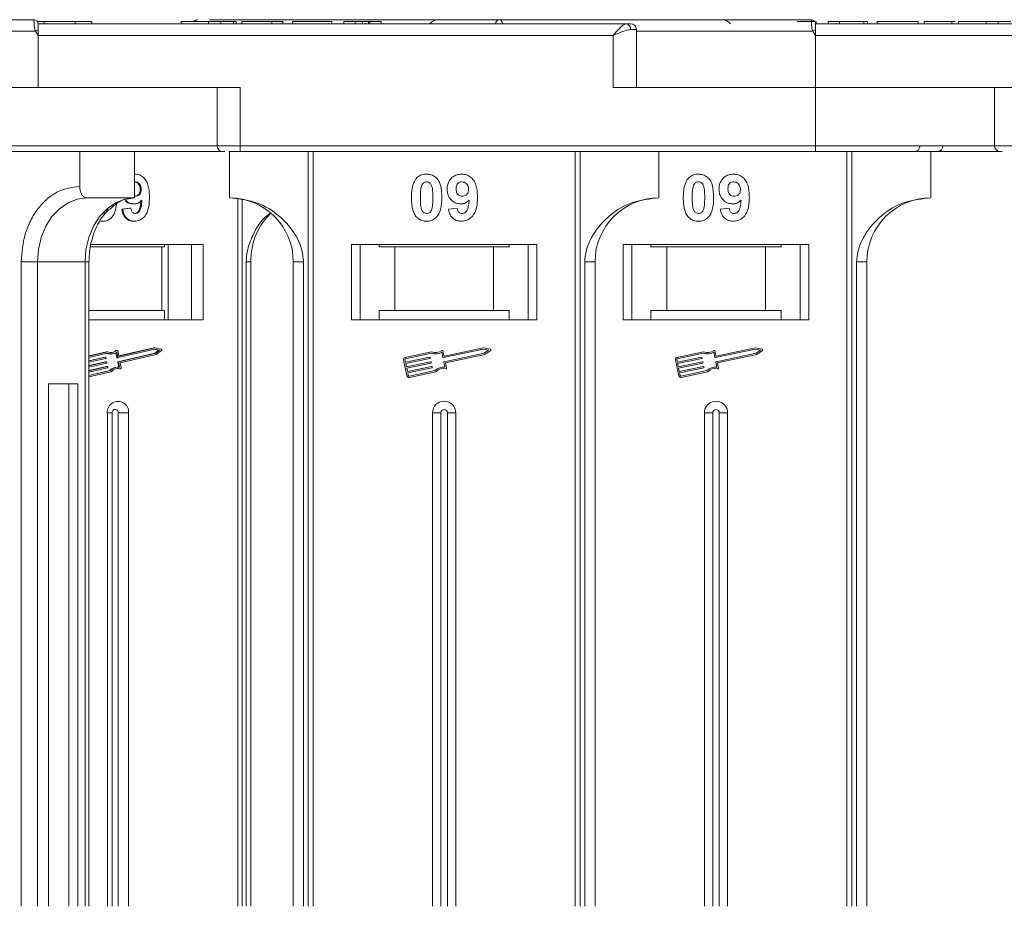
# Model space of a CAD drawing. Header units: millimetres. Extents: x -765 to 710, y 139 to 1172.
# Tile 9 of 76: x -194 to -109, y 445 to 522. Entities that reach past the tile are written whole.
import ezdxf

# ---------------------------------------------------------------- set-up
doc = ezdxf.new("R2010")
doc.units = ezdxf.units.MM

msp = doc.modelspace()

# ---------------------------------------------------------------- linework, layer by layer
at = {"color": 7, "linetype": 'Continuous', "lineweight": 15}
for p, q in [((-192.56, 521.843), (-192.56, 521.843)), ((-192.273, 521.693), (-191.696, 521.693)), ((-179.89, 521.493), (-192.21, 521.493)), ((-141.521, 521.493), (-192.21, 521.493)), ((-191.696, 521.693), (-191.696, 521.493)), ((-189.021, 521.493), (-189.021, 521.693)), ((-187.589, 521.493), (-187.589, 521.693)), ((-179.89, 521.493), (-179.89, 521.693)), ((-176.108, 521.493), (-178.928, 521.493)), ((-177.511, 521.493), (-177.511, 521.693)), ((-177.447, 521.843), (-157.885, 521.843)), ((-176.457, 521.493), (-176.457, 521.693)), ((-175.37, 521.493), (-175.37, 521.693)), ((-175.146, 521.693), (-175.146, 521.493)), ((-164.89, 521.493), (-175.146, 521.493)), ((-174.634, 521.693), (-174.634, 521.493)), ((-174.634, 521.693), (-172.069, 521.693)), ((-172.069, 521.693), (-172.069, 521.493)), ((-172.069, 521.693), (-171.108, 521.693)), ((-171.108, 521.693), (-171.108, 521.493)), ((-170.275, 521.693), (-170.275, 521.493)), ((-170.275, 521.693), (-166.877, 521.693)), ((-166.877, 521.693), (-166.877, 521.493)), ((-165.851, 521.693), (-165.851, 521.493)), ((-165.851, 521.693), (-164.89, 521.693)), ((-164.89, 521.493), (-164.89, 521.693)), ((-164.253, 521.493), (-164.253, 521.693)), ((-163.738, 521.493), (-163.738, 521.693)), ((-163.608, 521.493), (-163.608, 521.693)), ((-163.608, 521.693), (-162.646, 521.693)), ((-158.47, 521.493), (-163.21, 521.493)), ((-162.646, 521.693), (-162.646, 521.493)), ((-125.56, 521.843), (-125.56, 521.843)), ((-125.249, 521.653), (-125.249, 521.693)), ((-112.89, 521.493), (-125.21, 521.493)), ((-74.521, 521.493), (-125.21, 521.493)), ((-125.14, 521.493), (-125.14, 521.693)), ((-124.114, 521.493), (-124.114, 521.693)), ((-124.114, 521.693), (-123.153, 521.693)), ((-123.153, 521.693), (-123.153, 521.493)), ((-123.153, 521.693), (-121.037, 521.693)), ((-121.037, 521.693), (-121.037, 521.493)), ((-121.037, 521.693), (-120.717, 521.693)), ((-120.717, 521.693), (-120.717, 521.493)), ((-119.884, 521.493), (-119.884, 521.693)), ((-119.884, 521.693), (-116.358, 521.693)), ((-116.358, 521.693), (-116.358, 521.493)), ((-115.845, 521.693), (-115.845, 521.493)), ((-113.466, 521.493), (-113.466, 521.693)), ((-113.18, 521.693), (-113.466, 521.693)), ((-112.89, 521.493), (-112.89, 521.693)), ((-109.108, 521.493), (-111.928, 521.493)), ((-110.511, 521.493), (-110.511, 521.693)), ((-109.457, 521.493), (-109.457, 521.693)), ((-192.444, 520.843), (-223.602, 520.843)), ((-192.21, 520.493), (-192.444, 520.843)), ((-192.21, 520.493), (-142.639, 520.493)), ((-192.21, 515.993), (-192.21, 520.493)), ((-142.639, 520.493), (-142.639, 515.993)), ((-140.639, 520.993), (-141.148, 520.993)), ((-140.639, 515.993), (-140.639, 520.993)), ((-125.444, 520.843), (-140.639, 520.843)), ((-125.21, 520.493), (-125.444, 520.843)), ((-125.21, 515.993), (-125.21, 520.493)), ((-125.21, 520.493), (-75.639, 520.493)), ((-192.21, 515.993), (-213.338, 515.993)), ((-174.782, 515.993), (-192.21, 515.993)), ((-176.782, 515.993), (-176.782, 510.993)), ((-174.782, 510.993), (-174.782, 515.993)), ((-142.639, 515.993), (-125.21, 515.993)), ((-107.782, 515.993), (-125.21, 515.993)), ((-125.21, 515.993), (-125.21, 510.993)), ((-109.782, 515.993), (-109.782, 510.993)), ((-176.782, 510.993), (-213.338, 510.993)), ((-174.782, 510.993), (-176.782, 510.993)), ((-125.21, 510.993), (-174.782, 510.993)), ((-174.782, 510.993), (-174.782, 510.493)), ((-125.21, 510.993), (-125.21, 510.493)), ((-109.782, 510.993), (-125.21, 510.993)), ((-107.782, 510.993), (-109.782, 510.993)), ((-188.623, 507.493), (-188.623, 510.493)), ((-183.893, 510.493), (-183.893, 506.493)), ((-175.71, 510.493), (-175.71, 506.493)), ((-174.782, 510.493), (-125.21, 510.493)), ((-168.918, 510.493), (-168.918, 445.493)), ((-168.499, 445.493), (-168.499, 510.493)), ((-145.922, 510.493), (-145.922, 445.493)), ((-145.503, 445.493), (-145.503, 510.493)), ((-138.71, 506.493), (-138.71, 510.493)), ((-122.493, 510.493), (-122.493, 445.493)), ((-122.074, 445.493), (-122.074, 510.493)), ((-115.281, 506.493), (-115.281, 510.493)), ((-183.855, 508.544), (-183.893, 508.544)), ((-183.893, 507.869), (-183.841, 507.878)), ((-183.806, 506.647), (-183.893, 506.663)), ((-183.316, 507.222), (-183.396, 507.222)), ((-183.893, 506.493), (-187.992, 506.493)), ((-183.925, 505.98), (-184.005, 505.98)), ((-174.979, 506.444), (-174.979, 445.493)), ((-174.613, 445.493), (-174.613, 506.382)), ((-184.289, 505.621), (-184.994, 505.537)), ((-184.914, 505.537), (-184.994, 505.537)), ((-184.914, 505.537), (-184.209, 505.621)), ((-184.209, 505.621), (-184.289, 505.621)), ((-156.851, 505.537), (-156.082, 505.621)), ((-133.422, 505.537), (-132.653, 505.621)), ((-186.629, 504.493), (-186.709, 504.493)), ((-183.908, 504.493), (-183.988, 504.493)), ((-177.992, 502.493), (-187.669, 502.493)), ((-181.3, 502.493), (-181.3, 502.293)), ((-181.001, 502.493), (-181.001, 495.993)), ((-178.993, 495.993), (-178.993, 502.493)), ((-177.992, 495.993), (-177.992, 502.493)), ((-149.21, 502.493), (-165.21, 502.493)), ((-165.21, 502.493), (-165.21, 495.993)), ((-164.46, 495.993), (-164.46, 502.493)), ((-162.824, 502.293), (-162.824, 502.493)), ((-151.597, 502.493), (-151.597, 502.293)), ((-149.96, 502.493), (-149.96, 495.993)), ((-149.21, 495.993), (-149.21, 502.493)), ((-125.781, 502.493), (-141.781, 502.493)), ((-141.781, 502.493), (-141.781, 495.993)), ((-141.031, 495.993), (-141.031, 502.493)), ((-139.395, 502.293), (-139.395, 502.493)), ((-128.167, 502.493), (-128.167, 502.293)), ((-126.531, 502.493), (-126.531, 495.993)), ((-125.781, 495.993), (-125.781, 502.493)), ((-181.548, 502.293), (-187.706, 502.293)), ((-181.548, 496.793), (-181.548, 502.293)), ((-181.548, 502.293), (-181.3, 502.293)), ((-162.824, 502.293), (-161.46, 502.293)), ((-161.46, 502.293), (-161.46, 496.793)), ((-152.96, 502.293), (-161.46, 502.293)), ((-152.96, 496.793), (-152.96, 502.293)), ((-152.96, 502.293), (-151.597, 502.293)), ((-139.395, 502.293), (-138.031, 502.293)), ((-138.031, 502.293), (-138.031, 496.793)), ((-129.531, 502.293), (-138.031, 502.293)), ((-129.531, 496.793), (-129.531, 502.293)), ((-129.531, 502.293), (-128.167, 502.293)), ((-193.667, 500.993), (-193.667, 445.493)), ((-192.261, 500.993), (-193.667, 500.993)), ((-188.161, 500.993), (-192.261, 500.993)), ((-192.261, 445.493), (-192.261, 500.993)), ((-188.161, 500.993), (-188.161, 445.493)), ((-188.161, 500.993), (-187.825, 500.993)), ((-187.825, 445.493), (-187.825, 500.993)), ((-174.274, 500.993), (-174.274, 445.493)), ((-173.885, 500.993), (-174.274, 500.993)), ((-173.885, 445.493), (-173.885, 500.993)), ((-170.21, 500.993), (-169.325, 500.993)), ((-170.21, 500.993), (-170.21, 445.493)), ((-169.325, 445.493), (-169.325, 500.993)), ((-145.096, 500.993), (-145.096, 445.493)), ((-144.21, 500.993), (-145.096, 500.993)), ((-144.21, 445.493), (-144.21, 500.993)), ((-121.666, 500.993), (-121.666, 445.493)), ((-120.781, 500.993), (-121.666, 500.993)), ((-120.781, 445.493), (-120.781, 500.993)), ((-181.548, 496.793), (-187.825, 496.793)), ((-181.3, 496.793), (-181.548, 496.793)), ((-181.3, 495.993), (-181.3, 496.793)), ((-162.824, 496.793), (-162.824, 495.993)), ((-161.46, 496.793), (-162.824, 496.793)), ((-152.96, 496.793), (-161.46, 496.793)), ((-151.597, 496.793), (-152.96, 496.793)), ((-151.597, 495.993), (-151.597, 496.793)), ((-138.031, 496.793), (-139.395, 496.793)), ((-139.395, 496.793), (-139.395, 495.993)), ((-129.531, 496.793), (-138.031, 496.793)), ((-128.167, 496.793), (-129.531, 496.793)), ((-128.167, 495.993), (-128.167, 496.793)), ((-187.825, 495.993), (-177.992, 495.993)), ((-165.21, 495.993), (-149.21, 495.993)), ((-141.781, 495.993), (-125.781, 495.993)), ((-186.314, 493.246), (-187.825, 492.898)), ((-186.234, 493.246), (-187.825, 492.879)), ((-186.245, 493.123), (-187.825, 492.759)), ((-186.314, 493.246), (-186.234, 493.246)), ((-185.99, 493.054), (-185.91, 493.054)), ((-185.504, 493.351), (-185.424, 493.351)), ((-185.499, 493.161), (-185.421, 492.762)), ((-185.391, 493.363), (-185.471, 493.363)), ((-185.341, 492.762), (-185.427, 493.206)), ((-185.258, 492.901), (-185.339, 493.316)), ((-182.151, 493.125), (-185.323, 492.394)), ((-182.138, 493.47), (-185.309, 492.739)), ((-182.218, 493.59), (-185.254, 492.89)), ((-185.243, 492.394), (-182.071, 493.125)), ((-182.138, 493.59), (-185.226, 492.878)), ((-182.218, 493.59), (-182.138, 493.59)), ((-182.176, 493.461), (-181.813, 493.384)), ((-181.813, 493.384), (-182.151, 493.125)), ((-182.151, 493.125), (-182.071, 493.125)), ((-181.588, 493.472), (-182.138, 493.59)), ((-181.733, 493.384), (-182.138, 493.47)), ((-182.071, 493.125), (-181.733, 493.384)), ((-182.027, 493.015), (-181.567, 493.366)), ((-181.813, 493.384), (-181.733, 493.384)), ((-158.293, 493.246), (-160.571, 492.764)), ((-158.304, 493.123), (-160.547, 492.65)), ((-157.318, 492.762), (-157.412, 493.206)), ((-157.227, 492.901), (-157.315, 493.316)), ((-153.822, 493.47), (-157.283, 492.739)), ((-157.21, 492.394), (-153.749, 493.125)), ((-153.823, 493.59), (-157.193, 492.878)), ((-153.222, 493.472), (-153.823, 493.59)), ((-153.38, 493.384), (-153.822, 493.47)), ((-153.749, 493.125), (-153.38, 493.384)), ((-153.701, 493.015), (-153.199, 493.366)), ((-134.863, 493.246), (-137.142, 492.764)), ((-134.875, 493.123), (-137.117, 492.65)), ((-133.889, 492.762), (-133.982, 493.206)), ((-133.798, 492.901), (-133.886, 493.316)), ((-130.392, 493.47), (-133.854, 492.739)), ((-133.781, 492.394), (-130.32, 493.125)), ((-130.393, 493.59), (-133.763, 492.878)), ((-129.792, 493.472), (-130.393, 493.59)), ((-129.95, 493.384), (-130.392, 493.47)), ((-130.32, 493.125), (-129.95, 493.384)), ((-130.272, 493.015), (-129.77, 493.366)), ((-187.825, 492.459), (-186.389, 492.79)), ((-186.469, 492.79), (-187.825, 492.477)), ((-186.366, 492.675), (-187.825, 492.339)), ((-187.825, 492.039), (-186.311, 492.388)), ((-186.391, 492.388), (-187.825, 492.057)), ((-186.288, 492.273), (-187.825, 491.919)), ((-186.469, 492.79), (-186.389, 492.79)), ((-186.383, 492.791), (-186.463, 492.791)), ((-186.391, 492.388), (-186.311, 492.388)), ((-186.305, 492.389), (-186.385, 492.389)), ((-186.357, 492.767), (-186.346, 492.71)), ((-186.279, 492.365), (-186.268, 492.308)), ((-185.421, 492.762), (-185.341, 492.762)), ((-185.395, 492.738), (-185.315, 492.738)), ((-185.344, 492.359), (-185.259, 491.924)), ((-185.344, 492.359), (-185.263, 492.359)), ((-185.323, 492.394), (-185.243, 492.394)), ((-185.177, 491.915), (-185.263, 492.359)), ((-185.238, 492.878), (-185.226, 492.878)), ((-185.141, 492.297), (-182.027, 493.015)), ((-185.055, 491.853), (-185.141, 492.297)), ((-160.707, 492.556), (-160.416, 491.177)), ((-160.592, 492.58), (-160.544, 492.35)), ((-160.544, 492.35), (-158.461, 492.79)), ((-158.437, 492.675), (-160.519, 492.235)), ((-160.519, 492.235), (-160.459, 491.948)), ((-160.459, 491.948), (-158.376, 492.388)), ((-158.352, 492.273), (-160.434, 491.833)), ((-158.426, 492.767), (-158.414, 492.71)), ((-158.341, 492.365), (-158.329, 492.308)), ((-157.139, 491.915), (-157.233, 492.359)), ((-157.1, 492.297), (-153.701, 493.015)), ((-157.006, 491.853), (-157.1, 492.297)), ((-137.278, 492.556), (-136.986, 491.177)), ((-137.163, 492.58), (-137.114, 492.35)), ((-137.114, 492.35), (-135.031, 492.79)), ((-135.007, 492.675), (-137.09, 492.235)), ((-137.09, 492.235), (-137.029, 491.948)), ((-137.029, 491.948), (-134.947, 492.388)), ((-134.922, 492.273), (-137.005, 491.833)), ((-134.997, 492.767), (-134.985, 492.71)), ((-134.912, 492.365), (-134.9, 492.308)), ((-133.71, 491.915), (-133.804, 492.359)), ((-133.671, 492.297), (-130.272, 493.015)), ((-133.577, 491.853), (-133.671, 492.297)), ((-187.825, 491.619), (-186.233, 491.986)), ((-186.313, 491.986), (-187.825, 491.637)), ((-186.211, 491.871), (-187.825, 491.499)), ((-187.825, 491.199), (-185.956, 491.63)), ((-186.036, 491.63), (-187.825, 491.217)), ((-187.825, 491.078), (-185.901, 491.522)), ((-186.313, 491.986), (-186.233, 491.986)), ((-186.227, 491.986), (-186.307, 491.986)), ((-186.201, 491.963), (-186.19, 491.906)), ((-186.036, 491.63), (-185.956, 491.63)), ((-185.309, 491.926), (-185.389, 491.926)), ((-185.201, 491.784), (-185.188, 491.782)), ((-185.121, 491.784), (-185.201, 491.784)), ((-185.188, 491.782), (-185.108, 491.782)), ((-160.434, 491.833), (-160.374, 491.546)), ((-160.374, 491.546), (-158.291, 491.986)), ((-158.267, 491.871), (-160.349, 491.431)), ((-160.349, 491.431), (-160.301, 491.201)), ((-160.231, 491.156), (-157.988, 491.63)), ((-160.207, 491.041), (-157.928, 491.522)), ((-158.256, 491.963), (-158.244, 491.906)), ((-137.005, 491.833), (-136.944, 491.546)), ((-136.944, 491.546), (-134.862, 491.986)), ((-134.837, 491.871), (-136.92, 491.431)), ((-136.92, 491.431), (-136.871, 491.201)), ((-136.802, 491.156), (-134.559, 491.63)), ((-136.777, 491.041), (-134.499, 491.522)), ((-134.827, 491.963), (-134.815, 491.906)), ((-191.315, 490.493), (-191.315, 445.493)), ((-188.792, 490.493), (-191.315, 490.493)), ((-189.568, 445.493), (-189.568, 490.493)), ((-188.792, 445.493), (-188.792, 490.493)), ((-186.239, 487.993), (-186.239, 445.493)), ((-186.239, 487.993), (-185.824, 487.993)), ((-185.824, 487.993), (-185.824, 445.493)), ((-184.406, 487.993), (-185.302, 487.993)), ((-185.302, 445.493), (-185.302, 487.993)), ((-184.406, 445.493), (-184.406, 487.993)), ((-158.21, 487.993), (-158.21, 445.493)), ((-158.21, 487.993), (-157.495, 487.993)), ((-157.495, 487.993), (-157.495, 445.493)), ((-156.926, 445.493), (-156.926, 487.993)), ((-156.21, 487.993), (-156.926, 487.993)), ((-156.21, 445.493), (-156.21, 487.993)), ((-134.781, 487.993), (-134.781, 445.493)), ((-134.781, 487.993), (-134.066, 487.993)), ((-134.066, 487.993), (-134.066, 445.493)), ((-133.496, 445.493), (-133.496, 487.993)), ((-132.781, 487.993), (-133.496, 487.993)), ((-132.781, 445.493), (-132.781, 487.993))]:
    msp.add_line(p, q, dxfattribs=at)
at = {"color": 7, "linetype": 'Continuous', "lineweight": 15, "flags": 128}
for points in [[(-192.21, 521.493), (-192.21, 521.493)], [(-125.21, 521.493), (-125.21, 521.493)], [(-192.261, 500.993), (-192.179, 502.066), (-191.936, 503.098), (-191.541, 504.049), (-191.01, 504.882), (-190.364, 505.566), (-189.626, 506.074), (-188.825, 506.387), (-187.992, 506.493)], [(-183.893, 506.493), (-184.726, 506.387), (-185.526, 506.074), (-186.264, 505.566), (-186.911, 504.882), (-187.442, 504.049), (-187.836, 503.098), (-188.079, 502.066), (-188.161, 500.993)], [(-186.463, 492.791), (-186.463, 492.791), (-186.469, 492.79)], [(-186.385, 492.389), (-186.386, 492.389), (-186.391, 492.388)], [(-186.307, 491.986), (-186.308, 491.986), (-186.313, 491.986)], [(-185.349, 491.807), (-185.306, 491.804), (-185.201, 491.784)]]:
    msp.add_lwpolyline(points, dxfattribs=at)
at = {"color": 7, "linetype": 'Continuous', "lineweight": 15}
for centre, radius, start, end in [((-192.56, 521.493), 0.35, 0.00057, 90.00191), ((-178.467, 521.53), 0.313, 90.79434, 147.73161), ((-178.468, 521.53), 0.313, 90.78246, 147.77245), ((-157.71, 520.843), 1, 90, 139.4584), ((-152.434, 521.507), 0.336, 92.60815, 182.38988), ((-152.433, 521.506), 0.337, 92.61444, 182.30903), ((-141.595, 521.048), 0.451, 352.91869, 80.47981), ((-141.139, 520.993), 0.5, 0, 90), ((-133.281, 520.843), 1, 40.5416, 90), ((-125.56, 521.493), 0.35, 0.00057, 90.00191), ((-156.666, 453.916), 75.89, 117.92809, 118.12821), ((-89.666, 453.916), 75.89, 117.92809, 118.12821), ((-176.282, 510.993), 0.5, 180, 270), ((-116.693, 510.993), 0.5, 270, 0), ((-114.709, 510.993), 0.5, 270, 0), ((-109.282, 510.993), 0.5, 180, 270), ((-175.71, 500.993), 5.5, 0, 90), ((-138.71, 500.993), 5.5, 90, 180), ((-115.281, 500.993), 5.5, 90, 180), ((-185.99, 493.893), 0.839, 248.593, 269.96086), ((-185.91, 493.897), 0.843, 246.58618, 304.90611), ((-185.91, 493.918), 0.747, 244.22467, 310.55629), ((-185.995, 493.93), 0.759, 273.36065, 310.29954), ((-185.471, 493.312), 0.0509, 90.24062, 130.35314), ((-185.391, 493.31), 0.0528, 7.30514, 128.70232), ((-181.604, 493.414), 0.0603, 307.69712, 74.21715), ((-157.939, 494.044), 0.99, 248.37041, 302.16635), ((-157.939, 494.044), 0.873, 246.11204, 307.44471), ((-157.373, 493.304), 0.0587, 11.9297, 127.44471), ((-153.233, 493.415), 0.0587, 304.95116, 78.90824), ((-134.51, 494.044), 0.99, 248.37041, 302.16635), ((-134.51, 494.044), 0.873, 246.11204, 307.44471), ((-133.943, 493.304), 0.0587, 11.9297, 127.44471), ((-129.804, 493.415), 0.0587, 304.95116, 78.90824), ((-186.383, 492.764), 0.0271, 8.32416, 100.8818), ((-186.374, 492.704), 0.0294, 285.60851, 12.74305), ((-186.306, 492.361), 0.0271, 8.32416, 100.8818), ((-186.296, 492.301), 0.0294, 285.60851, 12.74305), ((-185.394, 492.766), 0.0274, 188.63445, 268.36057), ((-185.315, 492.366), 0.0294, 105.60851, 192.74305), ((-185.315, 492.765), 0.0271, 188.32416, 280.8818), ((-185.235, 492.366), 0.0294, 105.60851, 192.74305), ((-185.231, 492.905), 0.0271, 188.32416, 280.8818), ((-160.535, 492.592), 0.176, 101.9297, 191.9297), ((-160.535, 492.592), 0.0587, 101.9297, 191.9297), ((-158.455, 492.761), 0.0294, 11.9297, 101.9297), ((-158.443, 492.704), 0.0294, 281.9297, 11.9297), ((-158.37, 492.359), 0.0294, 11.9297, 101.9297), ((-158.358, 492.302), 0.0294, 281.9297, 11.9297), ((-157.289, 492.768), 0.0294, 191.9297, 281.9297), ((-157.204, 492.365), 0.0294, 101.9297, 191.9297), ((-157.199, 492.907), 0.0294, 191.9297, 281.9297), ((-137.105, 492.592), 0.176, 101.9297, 191.9297), ((-137.105, 492.592), 0.0587, 101.9297, 191.9297), ((-135.025, 492.761), 0.0294, 11.9297, 101.9297), ((-135.013, 492.704), 0.0294, 281.9297, 11.9297), ((-134.94, 492.359), 0.0294, 11.9297, 101.9297), ((-134.928, 492.302), 0.0294, 281.9297, 11.9297), ((-133.86, 492.768), 0.0294, 191.9297, 281.9297), ((-133.775, 492.365), 0.0294, 101.9297, 191.9297), ((-133.769, 492.907), 0.0294, 191.9297, 281.9297), ((-186.228, 491.959), 0.0271, 8.32416, 100.8818), ((-186.219, 491.899), 0.0294, 285.60851, 12.74305), ((-185.38, 491.051), 0.875, 90.58358, 138.58316), ((-185.306, 491.061), 0.863, 81.47043, 138.84219), ((-185.307, 491.047), 0.76, 75.78244, 141.29256), ((-185.11, 491.839), 0.0562, 258.9022, 14.44444), ((-158.285, 491.957), 0.0294, 11.9297, 101.9297), ((-158.273, 491.9), 0.0294, 281.9297, 11.9297), ((-157.282, 490.935), 0.99, 81.69305, 135.48899), ((-157.282, 490.935), 0.873, 76.41469, 137.74736), ((-157.064, 491.841), 0.0587, 256.41469, 11.9297), ((-134.855, 491.957), 0.0294, 11.9297, 101.9297), ((-134.843, 491.9), 0.0294, 281.9297, 11.9297), ((-133.853, 490.935), 0.99, 81.69305, 135.48899), ((-133.853, 490.935), 0.873, 76.41469, 137.74736), ((-133.634, 491.841), 0.0587, 256.41469, 11.9297), ((-160.243, 491.213), 0.176, 191.9297, 281.9297), ((-160.243, 491.213), 0.0587, 191.9297, 281.9297), ((-136.814, 491.213), 0.176, 191.9297, 281.9297), ((-136.814, 491.213), 0.0587, 191.9297, 281.9297), ((-185.323, 488.057), 0.919, 355.9743, 184.0257), ((-157.21, 487.993), 1, 0, 180), ((-133.781, 487.993), 1, 0, 180), ((-185.563, 488.011), 0.262, 355.9743, 184.0257), ((-157.21, 487.993), 0.285, 0, 180), ((-133.781, 487.993), 0.285, 0, 180)]:
    msp.add_arc(centre, radius, start, end, dxfattribs=at)
for points, knots in [([(-192.56, 521.843), (-193.873, 521.843), (-196.539, 521.843), (-200.528, 521.843), (-204.172, 521.843), (-207.407, 521.843), (-210.233, 521.843), (-212.894, 521.843), (-216.173, 521.843), (-218.961, 521.843), (-221.163, 521.843), (-222.634, 521.843), (-223.8, 521.843), (-224.571, 521.843), (-224.664, 521.843), (-224.71, 521.843)], [0, 0, 0, 0, 0.077724, 0.157824, 0.240135, 0.304454, 0.368763, 0.43443, 0.500087, 0.631237, 0.695556, 0.759865, 0.842185, 0.922283, 1, 1, 1, 1]), ([(-192.444, 520.843), (-192.461, 520.899), (-192.498, 521.022), (-192.528, 521.209), (-192.547, 521.39), (-192.558, 521.573), (-192.561, 521.719), (-192.561, 521.822), (-192.561, 521.836), (-192.56, 521.843)], [0, 0, 0, 0, 0.1117977, 0.2443303, 0.368648, 0.5004012, 0.6872226, 0.8279677, 1, 1, 1, 1]), ([(-192.21, 521.493), (-192.21, 521.482), (-192.21, 521.46), (-192.21, 521.287), (-192.211, 521.102), (-192.21, 520.986), (-192.21, 520.967)], [0, 0, 0, 0, 0.313357, 0.626713, 0.94007, 1, 1, 1, 1]), ([(-189.021, 521.693), (-189.145, 521.693), (-189.52, 521.693), (-190.204, 521.693), (-190.957, 521.693), (-191.473, 521.693), (-191.65, 521.693), (-191.696, 521.693)], [0, 0, 0, 0, 0.135135, 0.408987, 0.679375, 0.915632, 1, 1, 1, 1]), ([(-187.593, 521.693), (-187.608, 521.693), (-187.637, 521.693), (-187.985, 521.693), (-188.478, 521.693), (-188.857, 521.693), (-189.021, 521.693)], [0, 0, 0, 0, 0.261116, 0.531706, 0.797137, 1, 1, 1, 1]), ([(-177.511, 521.693), (-177.645, 521.693), (-178.049, 521.693), (-178.703, 521.693), (-179.321, 521.693), (-179.749, 521.693), (-179.88, 521.693), (-179.888, 521.693), (-179.89, 521.693)], [0, 0, 0, 0, 0.101398, 0.306996, 0.506144, 0.685262, 0.924557, 1, 1, 1, 1]), ([(-178.532, 521.837), (-178.57, 521.829), (-178.646, 521.814), (-178.741, 521.766), (-178.786, 521.712), (-178.802, 521.693)], [0, 0, 0, 0, 0.394721, 0.780898, 1, 1, 1, 1]), ([(-176.457, 521.693), (-176.519, 521.693), (-176.644, 521.693), (-176.828, 521.693), (-177.004, 521.693), (-177.171, 521.693), (-177.34, 521.693), (-177.454, 521.693), (-177.511, 521.693)], [0, 0, 0, 0, 0.185429, 0.37219, 0.527708, 0.683877, 0.841678, 1, 1, 1, 1]), ([(-175.37, 521.693), (-175.43, 521.693), (-175.55, 521.693), (-175.867, 521.693), (-176.187, 521.693), (-176.429, 521.693), (-176.457, 521.693)], [0, 0, 0, 0, 0.250896, 0.502166, 0.940512, 1, 1, 1, 1]), ([(-175.146, 521.693), (-175.147, 521.693), (-175.148, 521.693), (-175.163, 521.693), (-175.187, 521.693), (-175.228, 521.693), (-175.285, 521.693), (-175.341, 521.693), (-175.37, 521.693)], [0, 0, 0, 0, 0.15395, 0.308181, 0.478699, 0.649961, 0.824203, 1, 1, 1, 1]), ([(-164.253, 521.693), (-164.34, 521.693), (-164.479, 521.693), (-164.655, 521.693), (-164.774, 521.693), (-164.884, 521.693), (-164.887, 521.693), (-164.89, 521.693)], [0, 0, 0, 0, 0.189329, 0.302222, 0.415612, 0.548732, 1, 1, 1, 1]), ([(-163.738, 521.693), (-163.778, 521.693), (-163.855, 521.693), (-164.024, 521.693), (-164.16, 521.693), (-164.236, 521.693), (-164.253, 521.693)], [0, 0, 0, 0, 0.330398, 0.624767, 0.917361, 1, 1, 1, 1]), ([(-163.608, 521.693), (-163.61, 521.693), (-163.613, 521.693), (-163.622, 521.693), (-163.636, 521.693), (-163.657, 521.693), (-163.686, 521.693), (-163.721, 521.693), (-163.738, 521.693)], [0, 0, 0, 0, 0.155996, 0.312125, 0.480895, 0.650212, 0.823248, 1, 1, 1, 1]), ([(-125.56, 521.843), (-126.873, 521.843), (-129.539, 521.843), (-133.528, 521.843), (-137.172, 521.843), (-140.407, 521.843), (-143.233, 521.843), (-145.894, 521.843), (-149.173, 521.843), (-151.961, 521.843), (-154.163, 521.843), (-155.634, 521.843), (-156.8, 521.843), (-157.571, 521.843), (-157.664, 521.843), (-157.71, 521.843)], [0, 0, 0, 0, 0.077724, 0.157824, 0.240135, 0.304454, 0.368763, 0.43443, 0.500087, 0.631237, 0.695556, 0.759865, 0.842185, 0.922283, 1, 1, 1, 1]), ([(-152.449, 521.843), (-152.412, 521.836), (-152.345, 521.823), (-152.249, 521.718), (-152.183, 521.606), (-152.16, 521.511), (-152.155, 521.493)], [0, 0, 0, 0, 0.3169129, 0.5762024, 0.9204282, 1, 1, 1, 1]), ([(-142.639, 520.493), (-142.533, 520.615), (-142.321, 520.86), (-142.012, 521.19), (-141.732, 521.44), (-141.589, 521.476), (-141.521, 521.493)], [0, 0, 0, 0, 0.251131, 0.501805, 0.765641, 1, 1, 1, 1]), ([(-125.249, 521.693), (-125.303, 521.693), (-125.411, 521.693), (-125.715, 521.693), (-126.18, 521.693), (-126.567, 521.693), (-126.801, 521.693)], [0, 0, 0, 0, 0.20646, 0.413515, 0.645211, 1, 1, 1, 1]), ([(-125.444, 520.843), (-125.461, 520.899), (-125.498, 521.022), (-125.528, 521.209), (-125.547, 521.39), (-125.558, 521.573), (-125.561, 521.719), (-125.561, 521.822), (-125.561, 521.836), (-125.56, 521.843)], [0, 0, 0, 0, 0.1117977, 0.2443303, 0.368648, 0.5004012, 0.6872226, 0.8279677, 1, 1, 1, 1]), ([(-125.21, 521.493), (-125.21, 521.482), (-125.21, 521.46), (-125.21, 521.287), (-125.211, 521.102), (-125.21, 520.986), (-125.21, 520.967)], [0, 0, 0, 0, 0.313357, 0.626713, 0.94007, 1, 1, 1, 1]), ([(-113.466, 521.693), (-113.6, 521.693), (-114.003, 521.693), (-114.664, 521.693), (-115.285, 521.693), (-115.71, 521.693), (-115.836, 521.693), (-115.843, 521.693), (-115.845, 521.693)], [0, 0, 0, 0, 0.102171, 0.30922, 0.51365, 0.692275, 0.932413, 1, 1, 1, 1]), ([(-110.511, 521.693), (-110.645, 521.693), (-111.049, 521.693), (-111.703, 521.693), (-112.321, 521.693), (-112.749, 521.693), (-112.88, 521.693), (-112.888, 521.693), (-112.89, 521.693)], [0, 0, 0, 0, 0.101398, 0.306996, 0.506144, 0.685262, 0.924557, 1, 1, 1, 1]), ([(-109.457, 521.693), (-109.519, 521.693), (-109.644, 521.693), (-109.828, 521.693), (-110.004, 521.693), (-110.171, 521.693), (-110.34, 521.693), (-110.454, 521.693), (-110.511, 521.693)], [0, 0, 0, 0, 0.185429, 0.37219, 0.527708, 0.683877, 0.841678, 1, 1, 1, 1]), ([(-108.37, 521.693), (-108.43, 521.693), (-108.55, 521.693), (-108.867, 521.693), (-109.187, 521.693), (-109.429, 521.693), (-109.457, 521.693)], [0, 0, 0, 0, 0.250896, 0.502166, 0.940512, 1, 1, 1, 1]), ([(-141.148, 520.993), (-141.243, 520.983), (-141.452, 520.961), (-141.951, 520.79), (-142.369, 520.609), (-142.639, 520.493)], [0, 0, 0, 0, 0.227063, 0.501587, 1, 1, 1, 1]), ([(-213.023, 510.493), (-211.952, 510.493), (-209.777, 510.493), (-206.108, 510.493), (-202.453, 510.493), (-198.921, 510.493), (-195.599, 510.493), (-192.217, 510.493), (-188.813, 510.493), (-185.443, 510.493), (-182.172, 510.493), (-179.033, 510.493), (-177.081, 510.493), (-176.114, 510.493)], [0, 0, 0, 0, 0.102291, 0.207754, 0.316188, 0.400947, 0.485719, 0.572281, 0.658858, 0.74542, 0.831996, 0.916755, 1, 1, 1, 1]), ([(-175.764, 510.493), (-175.743, 510.493), (-175.611, 510.493), (-175.266, 510.493), (-174.94, 510.493), (-174.782, 510.493)], [0, 0, 0, 0, 0.086648, 0.555949, 1, 1, 1, 1]), ([(-125.21, 510.493), (-123.869, 510.493), (-121.145, 510.493), (-117.058, 510.493), (-113.335, 510.493), (-110.675, 510.493), (-109.418, 510.493), (-109.114, 510.493)], [0, 0, 0, 0, 0.239024, 0.485461, 0.738838, 0.936896, 1, 1, 1, 1]), ([(-183.855, 508.544), (-183.731, 508.534), (-183.482, 508.512), (-183.152, 508.31), (-182.885, 508.005), (-182.665, 507.47), (-182.615, 506.961), (-182.612, 506.606), (-182.611, 506.547)], [0, 0, 0, 0, 0.148288, 0.297745, 0.443713, 0.607791, 0.934708, 1, 1, 1, 1]), ([(-159.635, 508.138), (-159.591, 508.188), (-159.501, 508.29), (-159.332, 508.406), (-159.143, 508.489), (-158.974, 508.527), (-158.833, 508.542), (-158.76, 508.543), (-158.723, 508.544)], [0, 0, 0, 0, 0.193776, 0.3936, 0.587864, 0.788908, 0.894169, 1, 1, 1, 1]), ([(-158.723, 508.544), (-158.588, 508.534), (-158.316, 508.514), (-157.964, 508.315), (-157.692, 508.022), (-157.441, 507.421), (-157.426, 506.898), (-157.416, 506.512)], [0, 0, 0, 0, 0.147566, 0.296688, 0.431278, 0.580404, 1, 1, 1, 1]), ([(-156.954, 507.24), (-156.946, 507.374), (-156.931, 507.644), (-156.764, 508.024), (-156.484, 508.32), (-156.113, 508.514), (-155.839, 508.534), (-155.696, 508.544)], [0, 0, 0, 0, 0.197927, 0.397728, 0.597413, 0.790584, 1, 1, 1, 1]), ([(-155.696, 508.544), (-155.561, 508.534), (-155.289, 508.512), (-154.929, 508.31), (-154.637, 508.005), (-154.397, 507.47), (-154.343, 506.961), (-154.339, 506.606), (-154.339, 506.547)], [0, 0, 0, 0, 0.148288, 0.297745, 0.443713, 0.607791, 0.934708, 1, 1, 1, 1]), ([(-136.206, 508.138), (-136.161, 508.188), (-136.071, 508.29), (-135.902, 508.406), (-135.714, 508.489), (-135.544, 508.527), (-135.403, 508.542), (-135.33, 508.543), (-135.294, 508.544)], [0, 0, 0, 0, 0.193776, 0.3936, 0.587864, 0.788908, 0.894169, 1, 1, 1, 1]), ([(-135.294, 508.544), (-135.159, 508.534), (-134.887, 508.514), (-134.534, 508.315), (-134.263, 508.022), (-134.011, 507.421), (-133.997, 506.898), (-133.986, 506.512)], [0, 0, 0, 0, 0.147566, 0.296688, 0.431278, 0.580404, 1, 1, 1, 1]), ([(-133.525, 507.24), (-133.517, 507.374), (-133.501, 507.644), (-133.334, 508.024), (-133.054, 508.32), (-132.683, 508.514), (-132.409, 508.534), (-132.267, 508.544)], [0, 0, 0, 0, 0.197927, 0.397728, 0.597413, 0.790584, 1, 1, 1, 1]), ([(-132.267, 508.544), (-132.131, 508.534), (-131.86, 508.512), (-131.499, 508.31), (-131.208, 508.005), (-130.968, 507.47), (-130.913, 506.961), (-130.91, 506.606), (-130.909, 506.547)], [0, 0, 0, 0, 0.148288, 0.297745, 0.443713, 0.607791, 0.934708, 1, 1, 1, 1]), ([(-188.623, 507.493), (-189.258, 507.406), (-190.234, 507.273), (-191.408, 506.462), (-192.216, 505.623), (-192.867, 504.582), (-193.496, 503.068), (-193.6, 501.811), (-193.667, 500.993)], [0, 0, 0, 0, 0.239457, 0.368361, 0.5, 0.631639, 0.760543, 1, 1, 1, 1]), ([(-187.992, 506.493), (-188.063, 506.504), (-188.205, 506.526), (-188.394, 506.698), (-188.537, 506.952), (-188.612, 507.233), (-188.62, 507.419), (-188.623, 507.493)], [0, 0, 0, 0, 0.2146939, 0.4293877, 0.6440816, 0.8587754, 1, 1, 1, 1]), ([(-183.921, 507.878), (-183.859, 507.87), (-183.733, 507.856), (-183.574, 507.739), (-183.456, 507.581), (-183.403, 507.398), (-183.398, 507.278), (-183.396, 507.222)], [0, 0, 0, 0, 0.207955, 0.420406, 0.62732, 0.827707, 1, 1, 1, 1]), ([(-183.841, 507.878), (-183.779, 507.87), (-183.653, 507.856), (-183.494, 507.739), (-183.376, 507.581), (-183.323, 507.398), (-183.318, 507.278), (-183.316, 507.222)], [0, 0, 0, 0, 0.207955, 0.420406, 0.62732, 0.827707, 1, 1, 1, 1]), ([(-160.031, 506.52), (-160.029, 506.654), (-160.024, 506.957), (-159.952, 507.486), (-159.811, 507.908), (-159.652, 508.115), (-159.635, 508.138)], [0, 0, 0, 0, 0.2367308, 0.5375555, 0.9496679, 1, 1, 1, 1]), ([(-159.262, 506.52), (-159.261, 506.587), (-159.26, 506.72), (-159.254, 506.901), (-159.244, 507.062), (-159.23, 507.204), (-159.212, 507.346), (-159.188, 507.438), (-159.176, 507.485)], [0, 0, 0, 0, 0.205942, 0.411959, 0.558149, 0.704502, 0.851801, 1, 1, 1, 1]), ([(-159.176, 507.485), (-159.153, 507.554), (-159.114, 507.666), (-159.006, 507.792), (-158.882, 507.858), (-158.784, 507.875), (-158.73, 507.877), (-158.723, 507.878)], [0, 0, 0, 0, 0.334804, 0.542561, 0.750382, 0.970721, 1, 1, 1, 1]), ([(-158.723, 507.878), (-158.667, 507.872), (-158.564, 507.862), (-158.432, 507.786), (-158.32, 507.638), (-158.224, 507.363), (-158.19, 506.971), (-158.186, 506.671), (-158.185, 506.52)], [0, 0, 0, 0, 0.104614, 0.188814, 0.273512, 0.444127, 0.719481, 1, 1, 1, 1]), ([(-156.185, 507.279), (-156.181, 507.366), (-156.174, 507.504), (-156.1, 507.683), (-155.991, 507.79), (-155.847, 507.864), (-155.741, 507.873), (-155.681, 507.878)], [0, 0, 0, 0, 0.29132, 0.465539, 0.641632, 0.798664, 1, 1, 1, 1]), ([(-155.681, 507.878), (-155.613, 507.87), (-155.476, 507.856), (-155.302, 507.739), (-155.174, 507.581), (-155.116, 507.398), (-155.11, 507.278), (-155.108, 507.222)], [0, 0, 0, 0, 0.207955, 0.420406, 0.62732, 0.827707, 1, 1, 1, 1]), ([(-136.602, 506.52), (-136.599, 506.654), (-136.594, 506.957), (-136.522, 507.486), (-136.382, 507.908), (-136.223, 508.115), (-136.206, 508.138)], [0, 0, 0, 0, 0.2367308, 0.5375555, 0.9496679, 1, 1, 1, 1]), ([(-135.832, 506.52), (-135.832, 506.587), (-135.831, 506.72), (-135.825, 506.901), (-135.815, 507.062), (-135.801, 507.204), (-135.782, 507.346), (-135.758, 507.438), (-135.747, 507.485)], [0, 0, 0, 0, 0.205942, 0.411959, 0.558149, 0.704502, 0.851801, 1, 1, 1, 1]), ([(-135.747, 507.485), (-135.723, 507.554), (-135.685, 507.666), (-135.577, 507.792), (-135.453, 507.858), (-135.354, 507.875), (-135.3, 507.877), (-135.294, 507.878)], [0, 0, 0, 0, 0.334804, 0.542561, 0.750382, 0.970721, 1, 1, 1, 1]), ([(-135.294, 507.878), (-135.237, 507.872), (-135.135, 507.862), (-135.003, 507.786), (-134.89, 507.638), (-134.794, 507.363), (-134.76, 506.971), (-134.757, 506.671), (-134.755, 506.52)], [0, 0, 0, 0, 0.104614, 0.188814, 0.273512, 0.444127, 0.719481, 1, 1, 1, 1]), ([(-132.755, 507.279), (-132.751, 507.366), (-132.745, 507.504), (-132.67, 507.683), (-132.561, 507.79), (-132.418, 507.864), (-132.311, 507.873), (-132.251, 507.878)], [0, 0, 0, 0, 0.29132, 0.465539, 0.641632, 0.798664, 1, 1, 1, 1]), ([(-132.251, 507.878), (-132.184, 507.87), (-132.047, 507.856), (-131.872, 507.739), (-131.744, 507.581), (-131.687, 507.398), (-131.681, 507.278), (-131.678, 507.222)], [0, 0, 0, 0, 0.207955, 0.420406, 0.62732, 0.827707, 1, 1, 1, 1]), ([(-183.396, 507.222), (-183.4, 507.143), (-183.407, 507.01), (-183.486, 506.841), (-183.597, 506.731), (-183.734, 506.658), (-183.835, 506.65), (-183.886, 506.647)], [0, 0, 0, 0, 0.267394, 0.447214, 0.627122, 0.813065, 1, 1, 1, 1]), ([(-183.316, 507.222), (-183.32, 507.143), (-183.327, 507.01), (-183.406, 506.841), (-183.517, 506.731), (-183.654, 506.658), (-183.755, 506.65), (-183.806, 506.647)], [0, 0, 0, 0, 0.2673945, 0.4472142, 0.6271221, 0.8130653, 1, 1, 1, 1]), ([(-155.772, 505.98), (-155.908, 505.992), (-156.18, 506.017), (-156.531, 506.234), (-156.798, 506.539), (-156.937, 506.894), (-156.949, 507.135), (-156.954, 507.24)], [0, 0, 0, 0, 0.210189, 0.421773, 0.623603, 0.837034, 1, 1, 1, 1]), ([(-155.642, 506.647), (-155.71, 506.653), (-155.836, 506.664), (-155.999, 506.757), (-156.111, 506.889), (-156.176, 507.069), (-156.181, 507.201), (-156.185, 507.279)], [0, 0, 0, 0, 0.213937, 0.398075, 0.583091, 0.751666, 1, 1, 1, 1]), ([(-155.108, 507.222), (-155.112, 507.143), (-155.12, 507.01), (-155.206, 506.841), (-155.327, 506.731), (-155.476, 506.658), (-155.587, 506.65), (-155.642, 506.647)], [0, 0, 0, 0, 0.267394, 0.447214, 0.627122, 0.813065, 1, 1, 1, 1]), ([(-132.343, 505.98), (-132.478, 505.992), (-132.75, 506.017), (-133.101, 506.234), (-133.369, 506.539), (-133.507, 506.894), (-133.519, 507.135), (-133.525, 507.24)], [0, 0, 0, 0, 0.210189, 0.421773, 0.623603, 0.837034, 1, 1, 1, 1]), ([(-132.213, 506.647), (-132.281, 506.653), (-132.406, 506.664), (-132.57, 506.757), (-132.681, 506.889), (-132.746, 507.069), (-132.752, 507.201), (-132.755, 507.279)], [0, 0, 0, 0, 0.213937, 0.398075, 0.583091, 0.751666, 1, 1, 1, 1]), ([(-131.678, 507.222), (-131.683, 507.143), (-131.691, 507.01), (-131.777, 506.841), (-131.897, 506.731), (-132.047, 506.658), (-132.157, 506.65), (-132.213, 506.647)], [0, 0, 0, 0, 0.267394, 0.447214, 0.627122, 0.813065, 1, 1, 1, 1]), ([(-186.004, 505.516), (-185.76, 505.75), (-185.118, 506.369), (-184.362, 506.445), (-183.893, 506.493)], [0, 0, 0, 0, 0.378873, 1, 1, 1, 1]), ([(-185.462, 505.97), (-185.474, 505.849), (-185.51, 505.509), (-185.629, 505.137), (-185.773, 504.929), (-185.793, 504.899)], [0, 0, 0, 0, 0.319, 0.900638, 1, 1, 1, 1]), ([(-184.706, 506.283), (-184.681, 506.254), (-184.569, 506.123), (-184.318, 506.006), (-184.098, 505.988), (-184.005, 505.98)], [0, 0, 0, 0, 0.140674, 0.637481, 1, 1, 1, 1]), ([(-183.925, 505.98), (-184.047, 505.994), (-184.294, 506.022), (-184.545, 506.163), (-184.636, 506.283), (-184.648, 506.298)], [0, 0, 0, 0, 0.4635032, 0.9300849, 1, 1, 1, 1]), ([(-183.262, 506.315), (-183.305, 506.266), (-183.391, 506.167), (-183.525, 506.079), (-183.641, 506.027), (-183.732, 505.999), (-183.827, 505.984), (-183.892, 505.981), (-183.925, 505.98)], [0, 0, 0, 0, 0.243491, 0.496266, 0.61821, 0.741704, 0.870158, 1, 1, 1, 1]), ([(-182.611, 506.547), (-182.614, 506.413), (-182.622, 506.012), (-182.705, 505.456), (-182.96, 504.948), (-183.277, 504.645), (-183.616, 504.507), (-183.83, 504.497), (-183.908, 504.493)], [0, 0, 0, 0, 0.142337, 0.429127, 0.589943, 0.751205, 0.909895, 1, 1, 1, 1]), ([(-183.342, 506.315), (-183.352, 506.182), (-183.371, 505.924), (-183.427, 505.598), (-183.538, 505.354), (-183.669, 505.223), (-183.798, 505.165), (-183.87, 505.161), (-183.898, 505.16)], [0, 0, 0, 0, 0.278675, 0.54052, 0.688895, 0.838066, 0.936249, 1, 1, 1, 1]), ([(-183.817, 505.16), (-183.768, 505.165), (-183.669, 505.176), (-183.53, 505.275), (-183.401, 505.445), (-183.3, 505.807), (-183.278, 506.108), (-183.262, 506.315)], [0, 0, 0, 0, 0.1120155, 0.2243547, 0.3677679, 0.565827, 1, 1, 1, 1]), ([(-169.325, 500.993), (-169.369, 501.384), (-169.48, 502.382), (-170.303, 503.836), (-171.673, 505.249), (-173.539, 506.286), (-174.989, 506.424), (-175.71, 506.493)], [0, 0, 0, 0, 0.125713, 0.321276, 0.524466, 0.763484, 1, 1, 1, 1]), ([(-159.638, 504.904), (-159.678, 504.958), (-159.757, 505.068), (-159.865, 505.305), (-159.956, 505.612), (-160.005, 505.949), (-160.028, 506.253), (-160.03, 506.431), (-160.031, 506.52)], [0, 0, 0, 0, 0.118441, 0.239346, 0.459593, 0.684925, 0.84224, 1, 1, 1, 1]), ([(-158.723, 505.16), (-158.792, 505.168), (-158.902, 505.181), (-159.03, 505.269), (-159.134, 505.422), (-159.227, 505.696), (-159.256, 506.086), (-159.26, 506.375), (-159.262, 506.52)], [0, 0, 0, 0, 0.12537, 0.20229, 0.279179, 0.464758, 0.730582, 1, 1, 1, 1]), ([(-158.185, 506.52), (-158.185, 506.453), (-158.186, 506.32), (-158.192, 506.139), (-158.202, 505.978), (-158.216, 505.835), (-158.235, 505.692), (-158.259, 505.599), (-158.271, 505.552)], [0, 0, 0, 0, 0.20527, 0.410616, 0.55715, 0.703844, 0.851471, 1, 1, 1, 1]), ([(-157.416, 506.512), (-157.418, 506.379), (-157.423, 506.075), (-157.494, 505.557), (-157.632, 505.137), (-157.789, 504.929), (-157.811, 504.899)], [0, 0, 0, 0, 0.237281, 0.538591, 0.932677, 1, 1, 1, 1]), ([(-155.049, 506.315), (-155.096, 506.266), (-155.189, 506.167), (-155.336, 506.079), (-155.463, 506.027), (-155.562, 505.999), (-155.666, 505.984), (-155.737, 505.981), (-155.772, 505.98)], [0, 0, 0, 0, 0.243491, 0.496266, 0.61821, 0.741704, 0.870158, 1, 1, 1, 1]), ([(-154.339, 506.547), (-154.342, 506.413), (-154.35, 506.012), (-154.441, 505.456), (-154.719, 504.948), (-155.066, 504.645), (-155.436, 504.507), (-155.669, 504.497), (-155.754, 504.493)], [0, 0, 0, 0, 0.142337, 0.429127, 0.589943, 0.751205, 0.909895, 1, 1, 1, 1]), ([(-155.655, 505.16), (-155.601, 505.165), (-155.493, 505.176), (-155.341, 505.275), (-155.2, 505.445), (-155.091, 505.807), (-155.066, 506.108), (-155.049, 506.315)], [0, 0, 0, 0, 0.112015, 0.224355, 0.367768, 0.565827, 1, 1, 1, 1]), ([(-138.71, 506.493), (-139.47, 506.417), (-140.991, 506.264), (-143.012, 505.074), (-144.344, 503.523), (-145.005, 502.079), (-145.071, 501.287), (-145.096, 500.993)], [0, 0, 0, 0, 0.249096, 0.498243, 0.745205, 0.90541, 1, 1, 1, 1]), ([(-136.209, 504.904), (-136.248, 504.958), (-136.328, 505.068), (-136.436, 505.305), (-136.526, 505.612), (-136.576, 505.949), (-136.598, 506.253), (-136.6, 506.431), (-136.602, 506.52)], [0, 0, 0, 0, 0.118441, 0.239346, 0.459593, 0.684925, 0.84224, 1, 1, 1, 1]), ([(-135.294, 505.16), (-135.362, 505.168), (-135.472, 505.181), (-135.6, 505.269), (-135.705, 505.422), (-135.797, 505.696), (-135.826, 506.086), (-135.83, 506.375), (-135.832, 506.52)], [0, 0, 0, 0, 0.12537, 0.20229, 0.279179, 0.464758, 0.730582, 1, 1, 1, 1]), ([(-134.755, 506.52), (-134.756, 506.453), (-134.757, 506.32), (-134.763, 506.139), (-134.773, 505.978), (-134.787, 505.835), (-134.805, 505.692), (-134.829, 505.599), (-134.841, 505.552)], [0, 0, 0, 0, 0.20527, 0.410616, 0.55715, 0.703844, 0.851471, 1, 1, 1, 1]), ([(-133.986, 506.512), (-133.988, 506.379), (-133.994, 506.075), (-134.064, 505.557), (-134.203, 505.137), (-134.359, 504.929), (-134.382, 504.899)], [0, 0, 0, 0, 0.237281, 0.538591, 0.932677, 1, 1, 1, 1]), ([(-131.62, 506.315), (-131.666, 506.266), (-131.76, 506.167), (-131.907, 506.079), (-132.033, 506.027), (-132.133, 505.999), (-132.236, 505.984), (-132.307, 505.981), (-132.343, 505.98)], [0, 0, 0, 0, 0.243491, 0.496266, 0.61821, 0.741704, 0.870158, 1, 1, 1, 1]), ([(-130.909, 506.547), (-130.912, 506.413), (-130.921, 506.012), (-131.011, 505.456), (-131.29, 504.948), (-131.636, 504.645), (-132.006, 504.507), (-132.24, 504.497), (-132.324, 504.493)], [0, 0, 0, 0, 0.142337, 0.429127, 0.589943, 0.751205, 0.909895, 1, 1, 1, 1]), ([(-132.226, 505.16), (-132.172, 505.165), (-132.063, 505.176), (-131.912, 505.275), (-131.771, 505.445), (-131.661, 505.807), (-131.637, 506.108), (-131.62, 506.315)], [0, 0, 0, 0, 0.112015, 0.224355, 0.367768, 0.565827, 1, 1, 1, 1]), ([(-115.281, 506.493), (-116.041, 506.417), (-117.561, 506.264), (-119.583, 505.074), (-120.915, 503.523), (-121.575, 502.079), (-121.642, 501.287), (-121.666, 500.993)], [0, 0, 0, 0, 0.249096, 0.498243, 0.745205, 0.90541, 1, 1, 1, 1]), ([(-187.825, 500.993), (-187.802, 501.452), (-187.77, 502.091), (-187.565, 502.981), (-187.331, 503.69), (-186.958, 504.448), (-186.532, 505.088), (-186.206, 505.403), (-186.062, 505.541)], [0, 0, 0, 0, 0.252444, 0.35155, 0.514898, 0.682243, 0.860262, 1, 1, 1, 1]), ([(-186.214, 505.552), (-186.236, 505.483), (-186.27, 505.372), (-186.369, 505.246), (-186.48, 505.18), (-186.571, 505.162), (-186.621, 505.16), (-186.629, 505.16)], [0, 0, 0, 0, 0.3336776, 0.5404125, 0.7472639, 0.9612091, 1, 1, 1, 1]), ([(-185.793, 504.899), (-185.834, 504.849), (-185.917, 504.747), (-186.071, 504.631), (-186.244, 504.548), (-186.399, 504.51), (-186.529, 504.495), (-186.596, 504.494), (-186.629, 504.493)], [0, 0, 0, 0, 0.1937693, 0.3935642, 0.587886, 0.7891312, 0.8942826, 1, 1, 1, 1]), ([(-184.994, 505.537), (-184.969, 505.405), (-184.918, 505.14), (-184.723, 504.797), (-184.444, 504.577), (-184.187, 504.5), (-184.038, 504.495), (-183.988, 504.493)], [0, 0, 0, 0, 0.241108, 0.485042, 0.708171, 0.901152, 1, 1, 1, 1]), ([(-183.908, 504.493), (-184.032, 504.504), (-184.257, 504.524), (-184.545, 504.706), (-184.767, 504.986), (-184.872, 505.284), (-184.905, 505.483), (-184.914, 505.537)], [0, 0, 0, 0, 0.242788, 0.438865, 0.634801, 0.900936, 1, 1, 1, 1]), ([(-184.209, 505.621), (-184.197, 505.541), (-184.178, 505.418), (-184.095, 505.274), (-183.999, 505.197), (-183.901, 505.164), (-183.84, 505.161), (-183.817, 505.16)], [0, 0, 0, 0, 0.344714, 0.529059, 0.714209, 0.892196, 1, 1, 1, 1]), ([(-172.232, 505.143), (-172.315, 505.089), (-172.95, 504.675), (-173.637, 503.496), (-174.2, 502.082), (-174.254, 501.288), (-174.274, 500.993)], [0, 0, 0, 0, 0.068955, 0.52721, 0.824482, 1, 1, 1, 1]), ([(-173.885, 500.993), (-173.857, 501.451), (-173.817, 502.092), (-173.563, 502.991), (-173.264, 503.716), (-172.803, 504.488), (-172.402, 504.913), (-172.203, 505.123)], [0, 0, 0, 0, 0.291882, 0.408049, 0.601031, 0.801986, 1, 1, 1, 1]), ([(-158.723, 504.493), (-158.79, 504.495), (-158.925, 504.5), (-159.123, 504.543), (-159.313, 504.621), (-159.458, 504.72), (-159.565, 504.818), (-159.614, 504.875), (-159.638, 504.904)], [0, 0, 0, 0, 0.192635, 0.388697, 0.582015, 0.783044, 0.890959, 1, 1, 1, 1]), ([(-158.271, 505.552), (-158.294, 505.483), (-158.332, 505.372), (-158.439, 505.246), (-158.561, 505.18), (-158.66, 505.162), (-158.715, 505.16), (-158.723, 505.16)], [0, 0, 0, 0, 0.333678, 0.540413, 0.747264, 0.961209, 1, 1, 1, 1]), ([(-157.811, 504.899), (-157.856, 504.849), (-157.946, 504.747), (-158.115, 504.631), (-158.304, 504.548), (-158.473, 504.51), (-158.614, 504.495), (-158.687, 504.494), (-158.723, 504.493)], [0, 0, 0, 0, 0.193769, 0.393564, 0.587886, 0.789131, 0.894283, 1, 1, 1, 1]), ([(-155.754, 504.493), (-155.89, 504.504), (-156.135, 504.524), (-156.449, 504.706), (-156.692, 504.986), (-156.806, 505.284), (-156.842, 505.483), (-156.851, 505.537)], [0, 0, 0, 0, 0.242788, 0.438865, 0.634801, 0.900936, 1, 1, 1, 1]), ([(-156.082, 505.621), (-156.069, 505.541), (-156.048, 505.418), (-155.958, 505.274), (-155.854, 505.197), (-155.747, 505.164), (-155.68, 505.161), (-155.655, 505.16)], [0, 0, 0, 0, 0.344714, 0.529059, 0.714209, 0.892196, 1, 1, 1, 1]), ([(-135.294, 504.493), (-135.361, 504.495), (-135.495, 504.5), (-135.693, 504.543), (-135.884, 504.621), (-136.029, 504.72), (-136.136, 504.818), (-136.184, 504.875), (-136.209, 504.904)], [0, 0, 0, 0, 0.192635, 0.388697, 0.582015, 0.783044, 0.890959, 1, 1, 1, 1]), ([(-134.841, 505.552), (-134.865, 505.483), (-134.902, 505.372), (-135.01, 505.246), (-135.132, 505.18), (-135.231, 505.162), (-135.285, 505.16), (-135.294, 505.16)], [0, 0, 0, 0, 0.333678, 0.540413, 0.747264, 0.961209, 1, 1, 1, 1]), ([(-134.382, 504.899), (-134.426, 504.849), (-134.516, 504.747), (-134.685, 504.631), (-134.874, 504.548), (-135.043, 504.51), (-135.185, 504.495), (-135.257, 504.494), (-135.294, 504.493)], [0, 0, 0, 0, 0.193769, 0.393564, 0.587886, 0.789131, 0.894283, 1, 1, 1, 1]), ([(-132.324, 504.493), (-132.46, 504.504), (-132.706, 504.524), (-133.019, 504.706), (-133.262, 504.986), (-133.376, 505.284), (-133.412, 505.483), (-133.422, 505.537)], [0, 0, 0, 0, 0.242788, 0.438865, 0.634801, 0.900936, 1, 1, 1, 1]), ([(-132.653, 505.621), (-132.639, 505.541), (-132.619, 505.418), (-132.529, 505.274), (-132.424, 505.197), (-132.317, 505.164), (-132.251, 505.161), (-132.226, 505.16)], [0, 0, 0, 0, 0.344714, 0.529059, 0.714209, 0.892196, 1, 1, 1, 1]), ([(-186.629, 504.493), (-186.69, 504.494), (-186.776, 504.495), (-186.859, 504.516), (-186.883, 504.523)], [0, 0, 0, 0, 0.717254, 1, 1, 1, 1])]:
    msp.add_open_spline(points, degree=3, knots=knots, dxfattribs=at)
for points in [[(-141.521, 521.493), (-141.411, 521.493), (-141.192, 521.493), (-141.156, 521.493), (-141.139, 521.493)], [(-192.21, 520.967), (-192.21, 520.892), (-192.21, 520.741), (-192.21, 520.576), (-192.21, 520.493)], [(-125.21, 520.967), (-125.21, 520.892), (-125.21, 520.741), (-125.21, 520.576), (-125.21, 520.493)]]:
    msp.add_open_spline(points, degree=3, dxfattribs=at)

doc.saveas('drawing.dxf')
